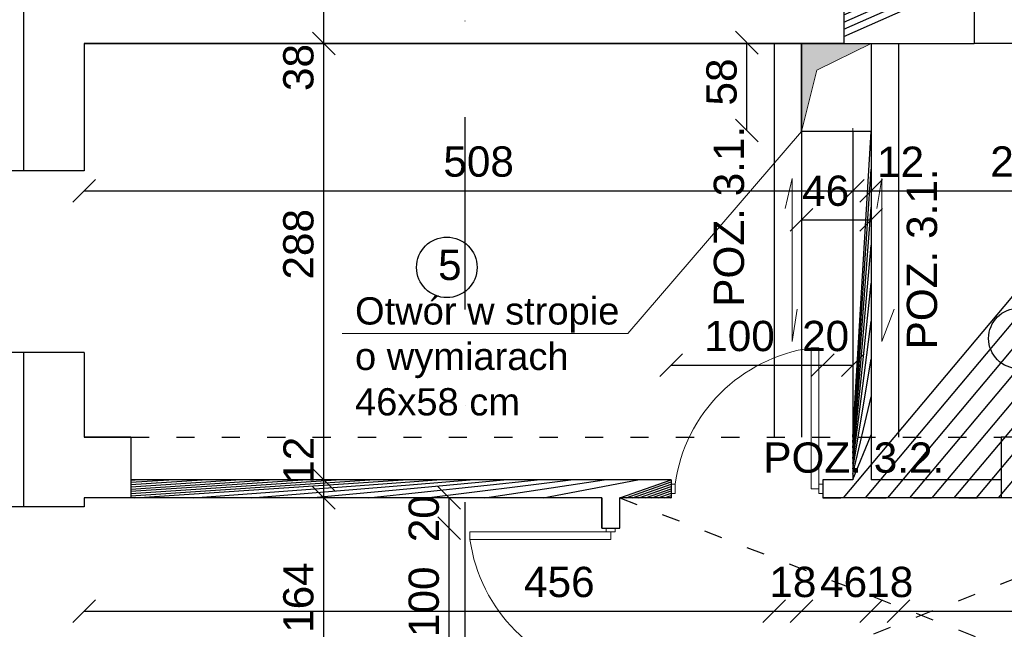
# Model space of a CAD drawing. Header units: millimetres. Extents: x 6528 to 149658, y 3342 to 12852.
# Tile 99 of 122: x 79344 to 79995, y 7573 to 7975. Entities that reach past the tile are written whole.
import ezdxf

# ---------------------------------------------------------------- set-up
doc = ezdxf.new("R2010")
doc.units = ezdxf.units.MM
doc.linetypes.add('ACAD_ISO03W100', pattern=[30, 12, -18])
doc.linetypes.add('DASHDOTX2', pattern=[50.8, 25.4, -12.7, 0, -12.7])
doc.styles.get("Standard").update_dxf_attribs({"font": 'arial.ttf'})
doc.dimstyles.new('ISO-25', dxfattribs={"dimtxt": 2.5, "dimasz": 2.5, "dimexe": 1.25, "dimexo": 0.625, "dimtad": 1, "dimtxsty": 'Standard', "dimcen": 2.5, "dimadec": 0, "dimazin": 0, "dimtfac": 1, "dimtmove": 0, "dimatfit": 3, "dimfxl": 1, "dimarcsym": 0})
pattern_1 = [(45, (-1177784256.190767, -935731374.6151185), (-11.22532015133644, 11.22532015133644), [])]

# ---------------------------------------------------------------- blocks, each defined once
blk = doc.blocks.new('_Oblique')
at = {"color": 0, "linetype": 'ByBlock', "lineweight": -2}
blk.add_line((-0.5, -0.5), (0.5, 0.5), dxfattribs=at)
blk = doc.blocks.new('*D2639')
at = {"color": 0, "lineweight": -2, "transparency": 16777216}
blk.add_line((79545.26251452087, 7959.670604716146), (79545.26251452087, 7997.670606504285), dxfattribs=at)
at = {"layer": 'Defpoints', "color": 0, "transparency": 16777216}
for p in [(79386.85100667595, 7997.670606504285), (79545.26251452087, 7997.670606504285), (79386.85100715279, 7959.670604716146)]:
    blk.add_point(p, dxfattribs=at)
at = {"color": 0, "lineweight": -2, "transparency": 16777216, "xscale": 15, "yscale": 15, "zscale": 15}
for p, rotation in [((79545.26251452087, 7997.670606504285), 90), ((79545.26251452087, 7959.670604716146), 270)]:
    blk.add_blockref('_Oblique', p, dxfattribs=dict(at, rotation=rotation))
at = {"color": 0, "transparency": 16777216, "insert": (79528.56671874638, 7943.811597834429), "char_height": 20, "attachment_point": 5, "rotation": 90}
blk.add_mtext('38', dxfattribs=at)
blk = doc.blocks.new('*D2795')
at = {"color": 0, "lineweight": -2, "transparency": 16777216}
blk.add_line((79545.2625161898, 7671.670604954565), (79545.2625161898, 7959.670609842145), dxfattribs=at)
at = {"layer": 'Defpoints', "color": 0, "transparency": 16777216}
for p in [(79386.85100643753, 7959.670609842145), (79545.2625161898, 7959.670609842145), (79417.85100786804, 7671.670604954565)]:
    blk.add_point(p, dxfattribs=at)
at = {"color": 0, "lineweight": -2, "transparency": 16777216, "xscale": 15, "yscale": 15, "zscale": 15}
for p, rotation in [((79545.2625161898, 7959.670609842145), 90), ((79545.2625161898, 7671.670604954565), 270)]:
    blk.add_blockref('_Oblique', p, dxfattribs=dict(at, rotation=rotation))
at = {"color": 0, "transparency": 16777216, "insert": (79528.56671850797, 7827.087787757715), "char_height": 20, "attachment_point": 5, "rotation": 90}
blk.add_mtext('288', dxfattribs=at)
blk = doc.blocks.new('*D2796')
at = {"color": 0, "lineweight": -2, "transparency": 16777216}
blk.add_line((79545.26251881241, 7659.670604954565), (79545.26251881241, 7671.670610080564), dxfattribs=at)
at = {"layer": 'Defpoints', "color": 0, "transparency": 16777216}
for p in [(79417.85100715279, 7671.670610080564), (79545.26251881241, 7671.670610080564), (79417.85100786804, 7659.670604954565)]:
    blk.add_point(p, dxfattribs=at)
at = {"color": 0, "lineweight": -2, "transparency": 16777216, "xscale": 15, "yscale": 15, "zscale": 15}
for p, rotation in [((79545.26251881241, 7671.670610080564), 90), ((79545.26251881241, 7659.670604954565), 270)]:
    blk.add_blockref('_Oblique', p, dxfattribs=dict(at, rotation=rotation))
at = {"color": 0, "transparency": 16777216, "insert": (79528.56671874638, 7684.49671996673), "char_height": 20, "attachment_point": 5, "rotation": 90}
blk.add_mtext('12', dxfattribs=at)
blk = doc.blocks.new('*D2797')
at = {"color": 0, "lineweight": -2, "transparency": 16777216}
blk.add_line((79545.26252524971, 7495.670604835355), (79545.26252524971, 7659.67060233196), dxfattribs=at)
at = {"layer": 'Defpoints', "color": 0, "transparency": 16777216}
for p in [(79545.26252524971, 7659.67060233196), (79774.85100715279, 7659.67060233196), (79800.85101525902, 7495.670604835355)]:
    blk.add_point(p, dxfattribs=at)
at = {"color": 0, "lineweight": -2, "transparency": 16777216, "xscale": 15, "yscale": 15, "zscale": 15}
for p, rotation in [((79545.26252524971, 7659.67060233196), 90), ((79545.26252524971, 7495.670604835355), 270)]:
    blk.add_blockref('_Oblique', p, dxfattribs=dict(at, rotation=rotation))
at = {"color": 0, "transparency": 16777216, "insert": (79528.56672136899, 7593.863114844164), "char_height": 20, "attachment_point": 5, "rotation": 90}
blk.add_mtext('164', dxfattribs=at)
blk = doc.blocks.new('*D2800')
at = {"color": 0, "lineweight": -2, "transparency": 16777216}
blk.add_line((79628.12750618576, 7639.670605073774), (79628.12750618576, 7659.67060233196), dxfattribs=at)
at = {"layer": 'Defpoints', "color": 0, "transparency": 16777216}
for p in [(79628.12750618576, 7659.67060233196), (79774.85100715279, 7659.67060233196), (79740.85101525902, 7639.670605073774)]:
    blk.add_point(p, dxfattribs=at)
at = {"color": 0, "lineweight": -2, "transparency": 16777216, "xscale": 15, "yscale": 15, "zscale": 15}
for p, rotation in [((79628.12750618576, 7659.67060233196), 90), ((79628.12750618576, 7639.670605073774), 270)]:
    blk.add_blockref('_Oblique', p, dxfattribs=dict(at, rotation=rotation))
at = {"color": 0, "transparency": 16777216, "insert": (79611.43169944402, 7645.920125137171), "char_height": 20, "attachment_point": 5, "rotation": 90}
blk.add_mtext('20', dxfattribs=at)
blk = doc.blocks.new('*D2801')
at = {"color": 0, "lineweight": -2, "transparency": 16777216}
blk.add_line((79628.12750856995, 7539.670605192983), (79628.12750856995, 7639.670605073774), dxfattribs=at)
at = {"layer": 'Defpoints', "color": 0, "transparency": 16777216}
for p in [(79628.12750856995, 7639.670605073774), (79740.85101525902, 7639.670605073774), (79740.85101645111, 7539.670605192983)]:
    blk.add_point(p, dxfattribs=at)
at = {"color": 0, "lineweight": -2, "transparency": 16777216, "xscale": 15, "yscale": 15, "zscale": 15}
for p, rotation in [((79628.12750856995, 7639.670605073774), 90), ((79628.12750856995, 7539.670605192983), 270)]:
    blk.add_blockref('_Oblique', p, dxfattribs=dict(at, rotation=rotation))
at = {"color": 0, "transparency": 16777216, "insert": (79611.43169944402, 7591.089977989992), "char_height": 20, "attachment_point": 5, "rotation": 90}
blk.add_mtext('100', dxfattribs=at)
blk = doc.blocks.new('*D2802')
at = {"color": 0, "lineweight": -2, "transparency": 16777216}
blk.add_line((80098.63732783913, 7819.670605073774), (80098.63732783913, 7959.670609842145), dxfattribs=at)
at = {"layer": 'Defpoints', "color": 0, "transparency": 16777216}
for p in [(79940.2258161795, 7959.670609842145), (80098.63732783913, 7959.670609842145), (80126.85100715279, 7819.670605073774)]:
    blk.add_point(p, dxfattribs=at)
at = {"color": 0, "lineweight": -2, "transparency": 16777216, "xscale": 15, "yscale": 15, "zscale": 15}
for p, rotation in [((80098.63732783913, 7959.670609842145), 90), ((80098.63732783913, 7819.670605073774), 270)]:
    blk.add_blockref('_Oblique', p, dxfattribs=dict(at, rotation=rotation))
at = {"color": 0, "transparency": 16777216, "insert": (80081.94152824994, 7877.590072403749), "char_height": 20, "attachment_point": 5, "rotation": 90}
blk.add_mtext('140', dxfattribs=at)
blk = doc.blocks.new('*D2822')
at = {"color": 0, "lineweight": -2, "transparency": 16777216}
blk.add_line((79386.8510064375, 7862.456740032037), (79894.85100715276, 7862.456740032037), dxfattribs=at)
at = {"layer": 'Defpoints', "color": 0, "transparency": 16777216}
for p in [(79386.8510064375, 7959.670609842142), (79894.85100715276, 7959.670604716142), (79894.85100715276, 7862.456740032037)]:
    blk.add_point(p, dxfattribs=at)
at = {"color": 0, "lineweight": -2, "transparency": 16777216, "xscale": 15, "yscale": 15, "zscale": 15, "rotation": 180}
blk.add_blockref('_Oblique', (79386.8510064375, 7862.456740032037), dxfattribs=at)
at = {"color": 0, "lineweight": -2, "transparency": 16777216, "xscale": 15, "yscale": 15, "zscale": 15}
blk.add_blockref('_Oblique', (79894.85100715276, 7862.456740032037), dxfattribs=at)
at = {"color": 0, "transparency": 16777216, "insert": (79647.55573837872, 7881.600523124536), "char_height": 20, "attachment_point": 5}
blk.add_mtext('508', dxfattribs=at)
blk = doc.blocks.new('*D2823')
at = {"color": 0, "lineweight": -2, "transparency": 16777216}
blk.add_line((79894.85100667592, 7862.456740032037), (79906.85100715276, 7862.456740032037), dxfattribs=at)
at = {"layer": 'Defpoints', "color": 0, "transparency": 16777216}
for p in [(79894.85100667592, 7959.670609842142), (79906.85100715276, 7959.670605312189), (79906.85100715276, 7862.456740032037)]:
    blk.add_point(p, dxfattribs=at)
at = {"color": 0, "lineweight": -2, "transparency": 16777216, "xscale": 15, "yscale": 15, "zscale": 15, "rotation": 180}
blk.add_blockref('_Oblique', (79894.85100667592, 7862.456740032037), dxfattribs=at)
at = {"color": 0, "lineweight": -2, "transparency": 16777216, "xscale": 15, "yscale": 15, "zscale": 15}
blk.add_blockref('_Oblique', (79906.85100715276, 7862.456740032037), dxfattribs=at)
at = {"color": 0, "transparency": 16777216, "insert": (79926.32995240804, 7881.600523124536), "char_height": 20, "attachment_point": 5}
blk.add_mtext('12', dxfattribs=at)
blk = doc.blocks.new('*D2824')
at = {"color": 0, "lineweight": -2, "transparency": 16777216}
blk.add_line((79906.85100715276, 7862.456740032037), (80126.85100715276, 7862.456740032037), dxfattribs=at)
at = {"layer": 'Defpoints', "color": 0, "transparency": 16777216}
for p in [(79906.85100715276, 7959.670609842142), (80126.85100715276, 7959.670604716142), (80126.85100715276, 7862.456740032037)]:
    blk.add_point(p, dxfattribs=at)
at = {"color": 0, "lineweight": -2, "transparency": 16777216, "xscale": 15, "yscale": 15, "zscale": 15, "rotation": 180}
blk.add_blockref('_Oblique', (79906.85100715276, 7862.456740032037), dxfattribs=at)
at = {"color": 0, "lineweight": -2, "transparency": 16777216, "xscale": 15, "yscale": 15, "zscale": 15}
blk.add_blockref('_Oblique', (80126.85100715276, 7862.456740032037), dxfattribs=at)
at = {"color": 0, "transparency": 16777216, "insert": (80008.8938366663, 7881.600523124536), "char_height": 20, "attachment_point": 5}
blk.add_mtext('220', dxfattribs=at)
blk = doc.blocks.new('*D2848')
at = {"color": 0, "lineweight": -2, "transparency": 16777216}
blk.add_line((79874.85100715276, 7747.283612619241), (79894.85100715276, 7747.283612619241), dxfattribs=at)
at = {"layer": 'Defpoints', "color": 0, "transparency": 16777216}
for p in [(79894.85100715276, 7747.283612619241), (79874.85100715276, 7628.036693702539), (79894.85100715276, 7628.036693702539)]:
    blk.add_point(p, dxfattribs=at)
at = {"color": 0, "lineweight": -2, "transparency": 16777216, "xscale": 15, "yscale": 15, "zscale": 15, "rotation": 180}
blk.add_blockref('_Oblique', (79874.85100715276, 7747.283612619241), dxfattribs=at)
at = {"color": 0, "lineweight": -2, "transparency": 16777216, "xscale": 15, "yscale": 15, "zscale": 15}
blk.add_blockref('_Oblique', (79894.85100715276, 7747.283612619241), dxfattribs=at)
at = {"color": 0, "transparency": 16777216, "insert": (79876.80512349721, 7766.42739571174), "char_height": 20, "attachment_point": 5}
blk.add_mtext('20', dxfattribs=at)
blk = doc.blocks.new('*D2849')
at = {"color": 0, "lineweight": -2, "transparency": 16777216}
blk.add_line((79774.85100715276, 7747.283612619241), (79874.85100715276, 7747.283612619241), dxfattribs=at)
at = {"layer": 'Defpoints', "color": 0, "transparency": 16777216}
for p in [(79874.85100715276, 7747.283612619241), (79774.85100715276, 7628.036693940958), (79874.85100715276, 7628.036693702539)]:
    blk.add_point(p, dxfattribs=at)
at = {"color": 0, "lineweight": -2, "transparency": 16777216, "xscale": 15, "yscale": 15, "zscale": 15, "rotation": 180}
blk.add_blockref('_Oblique', (79774.85100715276, 7747.283612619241), dxfattribs=at)
at = {"color": 0, "lineweight": -2, "transparency": 16777216, "xscale": 15, "yscale": 15, "zscale": 15}
blk.add_blockref('_Oblique', (79874.85100715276, 7747.283612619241), dxfattribs=at)
at = {"color": 0, "transparency": 16777216, "insert": (79819.92092721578, 7766.42739571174), "char_height": 20, "attachment_point": 5}
blk.add_mtext('100', dxfattribs=at)
blk = doc.blocks.new('*D3022')
at = {"color": 0, "lineweight": -2, "transparency": 16777216}
blk.add_line((79824.83831350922, 7902.221806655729), (79824.83831350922, 7960.221806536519), dxfattribs=at)
at = {"layer": 'Defpoints', "color": 0, "transparency": 16777216}
for p in [(79824.83831350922, 7960.221806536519), (79903.40655510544, 7960.22180653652), (79860.8510073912, 7902.221806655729)]:
    blk.add_point(p, dxfattribs=at)
at = {"color": 0, "lineweight": -2, "transparency": 16777216, "xscale": 15, "yscale": 15, "zscale": 15}
for p, rotation in [((79824.83831350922, 7960.221806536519), 90), ((79824.83831350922, 7902.221806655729), 270)]:
    blk.add_blockref('_Oblique', p, dxfattribs=dict(at, rotation=rotation))
at = {"color": 0, "transparency": 16777216, "insert": (79808.14249627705, 7934.232429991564), "char_height": 20, "attachment_point": 5, "rotation": 90}
blk.add_mtext('58', dxfattribs=at)
blk = doc.blocks.new('*D3023')
at = {"color": 0, "lineweight": -2, "transparency": 16777216}
blk.add_line((79860.85100739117, 7843.18643654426), (79906.85100715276, 7843.18643654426), dxfattribs=at)
at = {"layer": 'Defpoints', "color": 0, "transparency": 16777216}
for p in [(79906.85100715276, 7959.670604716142), (79860.85100739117, 7901.670604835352), (79906.85100715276, 7843.18643654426)]:
    blk.add_point(p, dxfattribs=at)
at = {"color": 0, "lineweight": -2, "transparency": 16777216, "xscale": 15, "yscale": 15, "zscale": 15, "rotation": 180}
blk.add_blockref('_Oblique', (79860.85100739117, 7843.18643654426), dxfattribs=at)
at = {"color": 0, "lineweight": -2, "transparency": 16777216, "xscale": 15, "yscale": 15, "zscale": 15}
blk.add_blockref('_Oblique', (79906.85100715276, 7843.18643654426), dxfattribs=at)
at = {"color": 0, "transparency": 16777216, "insert": (79876.80512349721, 7862.330219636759), "char_height": 20, "attachment_point": 5}
blk.add_mtext('46', dxfattribs=at)
blk = doc.blocks.new('*D3040')
at = {"color": 0, "lineweight": -2, "transparency": 16777216}
blk.add_line((79386.8510064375, 7584.899535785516), (79842.85100739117, 7584.899535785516), dxfattribs=at)
at = {"layer": 'Defpoints', "color": 0, "transparency": 16777216}
for p in [(79842.85100739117, 7699.670604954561), (79386.8510064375, 7653.670604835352), (79842.85100739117, 7584.899535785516)]:
    blk.add_point(p, dxfattribs=at)
at = {"color": 0, "lineweight": -2, "transparency": 16777216, "xscale": 15, "yscale": 15, "zscale": 15, "rotation": 180}
blk.add_blockref('_Oblique', (79386.8510064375, 7584.899535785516), dxfattribs=at)
at = {"color": 0, "lineweight": -2, "transparency": 16777216, "xscale": 15, "yscale": 15, "zscale": 15}
blk.add_blockref('_Oblique', (79842.85100739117, 7584.899535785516), dxfattribs=at)
at = {"color": 0, "transparency": 16777216, "insert": (79700.87103073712, 7604.043318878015), "char_height": 20, "attachment_point": 5}
blk.add_mtext('456', dxfattribs=at)
blk = doc.blocks.new('*D3041')
at = {"color": 0, "lineweight": -2, "transparency": 16777216}
blk.add_line((79842.85100739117, 7584.899535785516), (79860.85100739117, 7584.899535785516), dxfattribs=at)
at = {"layer": 'Defpoints', "color": 0, "transparency": 16777216}
for p in [(79842.85100739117, 7699.670604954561), (79860.85100739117, 7699.670604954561), (79860.85100739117, 7584.899535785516)]:
    blk.add_point(p, dxfattribs=at)
at = {"color": 0, "lineweight": -2, "transparency": 16777216, "xscale": 15, "yscale": 15, "zscale": 15, "rotation": 180}
blk.add_blockref('_Oblique', (79842.85100739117, 7584.899535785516), dxfattribs=at)
at = {"color": 0, "lineweight": -2, "transparency": 16777216, "xscale": 15, "yscale": 15, "zscale": 15}
blk.add_blockref('_Oblique', (79860.85100739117, 7584.899535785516), dxfattribs=at)
at = {"color": 0, "transparency": 16777216, "insert": (79855.17412750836, 7604.043318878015), "char_height": 20, "attachment_point": 5}
blk.add_mtext('18', dxfattribs=at)
blk = doc.blocks.new('*D3042')
at = {"color": 0, "lineweight": -2, "transparency": 16777216}
blk.add_line((79860.85100739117, 7584.899535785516), (79906.85100691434, 7584.899535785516), dxfattribs=at)
at = {"layer": 'Defpoints', "color": 0, "transparency": 16777216}
for p in [(79860.85100739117, 7699.670604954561), (79906.85100691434, 7699.67060507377), (79906.85100691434, 7584.899535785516)]:
    blk.add_point(p, dxfattribs=at)
at = {"color": 0, "lineweight": -2, "transparency": 16777216, "xscale": 15, "yscale": 15, "zscale": 15, "rotation": 180}
blk.add_blockref('_Oblique', (79860.85100739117, 7584.899535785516), dxfattribs=at)
at = {"color": 0, "lineweight": -2, "transparency": 16777216, "xscale": 15, "yscale": 15, "zscale": 15}
blk.add_blockref('_Oblique', (79906.85100691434, 7584.899535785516), dxfattribs=at)
at = {"color": 0, "transparency": 16777216, "insert": (79888.68455283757, 7604.043318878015), "char_height": 20, "attachment_point": 5}
blk.add_mtext('46', dxfattribs=at)
blk = doc.blocks.new('*D3043')
at = {"color": 0, "lineweight": -2, "transparency": 16777216}
blk.add_line((79906.85100691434, 7584.899535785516), (79924.85100691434, 7584.899535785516), dxfattribs=at)
at = {"layer": 'Defpoints', "color": 0, "transparency": 16777216}
for p in [(79906.85100691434, 7699.670604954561), (79924.85100691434, 7699.670604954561), (79924.85100691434, 7584.899535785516)]:
    blk.add_point(p, dxfattribs=at)
at = {"color": 0, "lineweight": -2, "transparency": 16777216, "xscale": 15, "yscale": 15, "zscale": 15, "rotation": 180}
blk.add_blockref('_Oblique', (79906.85100691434, 7584.899535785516), dxfattribs=at)
at = {"color": 0, "lineweight": -2, "transparency": 16777216, "xscale": 15, "yscale": 15, "zscale": 15}
blk.add_blockref('_Oblique', (79924.85100691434, 7584.899535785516), dxfattribs=at)
at = {"color": 0, "transparency": 16777216, "insert": (79919.17412703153, 7604.043318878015), "char_height": 20, "attachment_point": 5}
blk.add_mtext('18', dxfattribs=at)
blk = doc.blocks.new('*D3044')
at = {"color": 0, "lineweight": -2, "transparency": 16777216}
blk.add_line((79924.85100691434, 7584.899535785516), (80210.85100715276, 7584.899535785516), dxfattribs=at)
at = {"layer": 'Defpoints', "color": 0, "transparency": 16777216}
for p in [(79924.85100691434, 7699.670604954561), (80210.85100715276, 7699.670604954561), (80210.85100715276, 7584.899535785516)]:
    blk.add_point(p, dxfattribs=at)
at = {"color": 0, "lineweight": -2, "transparency": 16777216, "xscale": 15, "yscale": 15, "zscale": 15, "rotation": 180}
blk.add_blockref('_Oblique', (79924.85100691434, 7584.899535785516), dxfattribs=at)
at = {"color": 0, "lineweight": -2, "transparency": 16777216, "xscale": 15, "yscale": 15, "zscale": 15}
blk.add_blockref('_Oblique', (80210.85100715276, 7584.899535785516), dxfattribs=at)
at = {"color": 0, "transparency": 16777216, "insert": (80037.58697455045, 7604.043318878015), "char_height": 20, "attachment_point": 5}
blk.add_mtext('286', dxfattribs=at)

msp = doc.modelspace()

# ---------------------------------------------------------------- hatches: boundary and pattern name
h = msp.add_hatch()
h.set_pattern_fill('ANSI31', color=256, scale=5)
h.set_pattern_definition(pattern_1)
h.paths.add_polyline_path([(79974.85100715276, 8027.67060519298), (79888.85100715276, 8027.67060519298), (79888.85100715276, 8002.670605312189), (79974.85100715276, 8002.670605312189)])
h.paths.add_polyline_path([(79974.85100715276, 7997.670604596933), (79974.85100691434, 7997.670604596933), (79888.85100715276, 7997.67060507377), (79888.85100715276, 7959.670605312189), (79974.85100715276, 7959.670605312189)])
h.paths.add_polyline_path([(79974.85100715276, 8002.670604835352), (79974.85100691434, 8002.670604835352), (79888.85100715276, 8002.670605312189), (79888.85100715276, 7997.67060507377), (79974.85100715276, 7997.67060507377)])
h = msp.add_hatch()
h.set_pattern_fill('ANSI31', color=256, scale=5)
h.set_pattern_definition(pattern_1)
h.paths.add_polyline_path([(79774.85100715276, 7671.67060519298), (79417.85100715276, 7671.670604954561), (79417.85100715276, 7659.670604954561), (79728.85101525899, 7659.67060507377), (79728.85101525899, 7639.670604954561), (79740.85101525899, 7639.67060507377), (79740.85101525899, 7659.670604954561), (79774.85100715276, 7659.670604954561)])
edge = h.paths.add_edge_path()
edge.add_line((79992.85100715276, 7671.670604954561), (79950.5078403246, 7671.670604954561))
edge.add_arc((79948.9562494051, 7671.670602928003), 1.551590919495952, -180.00007923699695, 7.483494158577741e-05, ccw=False)
edge.add_line((79947.40465848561, 7671.67060507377), (79906.85100715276, 7671.67060507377))
edge.add_line((79906.85100715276, 7671.67060507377), (79906.85100715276, 7699.670604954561))
edge.add_line((79906.85100715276, 7699.670604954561), (79894.85100715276, 7699.670604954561))
edge.add_line((79894.85100715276, 7699.670604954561), (79894.85100715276, 7671.670604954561))
edge.add_line((79894.85100715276, 7671.670604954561), (79874.85100715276, 7671.670604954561))
edge.add_line((79874.85100715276, 7671.670604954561), (79874.85100715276, 7659.670604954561))
edge.add_line((79874.85100715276, 7659.670604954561), (79992.85100715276, 7659.670604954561))
edge.add_line((79992.85100715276, 7659.670604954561), (79992.85100715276, 7671.670604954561))
h.paths.add_polyline_path([(79906.85100715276, 7901.670604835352), (79894.85100715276, 7901.670604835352), (79894.85100715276, 7699.670604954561), (79906.85100715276, 7699.670604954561)])
h.paths.add_polyline_path([(80138.85100715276, 7959.670604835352), (80138.85100691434, 7959.670604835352), (80126.85100715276, 7959.670604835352), (80126.85100739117, 7819.67060507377), (80138.85100715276, 7819.67060507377)])
h.paths.add_polyline_path([(80138.85100715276, 7719.67060507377), (80126.85100739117, 7719.67060507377), (80126.85100715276, 7699.670604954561), (80138.85100715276, 7699.670604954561)])
h.paths.add_polyline_path([(80410.85100691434, 7959.670604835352), (80398.85100691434, 7959.670604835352), (80398.85100691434, 7942.170606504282), (80410.85100691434, 7942.170606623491)])
h.paths.add_polyline_path([(80712.85100691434, 7859.67060841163), (80700.85100691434, 7859.67060841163), (80700.85100691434, 7824.67060507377), (80572.85100691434, 7824.670604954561), (80572.85100691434, 7847.170606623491), (80560.85100691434, 7847.170606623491), (80560.85100691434, 7824.670604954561), (80481.05933563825, 7824.670604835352), (80481.05933563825, 7824.670604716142), (80436.57764356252, 7824.670604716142), (80410.85100715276, 7824.670604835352), (80410.85100715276, 7842.170606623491), (80398.85100715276, 7842.170606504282), (80398.85100715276, 7792.170604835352), (80410.85100691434, 7792.170604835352), (80410.85100691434, 7812.670604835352), (80560.85100691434, 7812.67060507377), (80560.85100691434, 7787.170604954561), (80572.85100691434, 7787.170604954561), (80572.85100691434, 7812.67060507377), (80700.85100691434, 7812.67060507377), (80700.85100715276, 7699.670604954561), (80712.85100715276, 7699.670604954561)])
h.paths.add_polyline_path([(80572.85100691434, 7959.670604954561), (80560.85100691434, 7959.670604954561), (80560.85100691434, 7937.170606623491), (80572.85100691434, 7937.170606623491)])
h.paths.add_polyline_path([(80652.85100715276, 7671.670604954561), (80572.85100715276, 7671.670604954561), (80572.85100691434, 7697.170604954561), (80560.85100715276, 7697.170604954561), (80560.85100715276, 7671.670604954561), (80481.05933587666, 7671.670604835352), (80481.05933587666, 7671.670604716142), (80436.57764380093, 7671.670604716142), (80410.85100715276, 7671.670604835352), (80410.85100715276, 7692.170604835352), (80398.85100715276, 7692.170604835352), (80398.85100715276, 7659.670604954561), (80652.85100715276, 7659.670604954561)])
h.paths.add_polyline_path([(80725.85100715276, 7671.670604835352), (80712.85100715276, 7671.670604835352), (80712.85100715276, 7659.670604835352), (80725.85100715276, 7659.670604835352)])
h.paths.add_polyline_path([(81109.85100715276, 7671.670604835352), (80825.85100715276, 7671.670604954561), (80825.85100715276, 7659.670604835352), (80838.85100715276, 7659.670604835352), (80838.85100715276, 7639.670604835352), (80850.85100715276, 7639.670604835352), (80850.85100715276, 7659.670604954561), (81109.85100715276, 7659.670604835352)])
at = {"lineweight": 20}
h = msp.add_hatch(color=1, dxfattribs=at)
h.set_gradient(color2=(0, 0, 0), tint=1)
h.paths.add_polyline_path([(79894.85100715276, 7953.777636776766), (79894.85100715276, 7959.670604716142), (79874.85100715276, 7959.670604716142), (79860.85100739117, 7959.670604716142), (79860.85100739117, 7901.670605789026), (79871.08182780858, 7942.105052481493)])
h.paths.add_polyline_path([(79894.85100715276, 7959.670605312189), (79894.85100715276, 7953.777636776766), (79906.85100834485, 7959.670605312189)])

# ---------------------------------------------------------------- linework, layer by layer
at = {"linetype": 'DASHDOTX2', "lineweight": 30, "ltscale": 5}
msp.add_line((79638.67173950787, 6513.506899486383), (79638.67173950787, 9455.098735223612), dxfattribs=at)
at = {"lineweight": 30}
for p, q in [((79888.85100715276, 8027.670604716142), (79888.85100715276, 7959.670604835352)), ((79974.85100715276, 8027.670604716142), (79974.85100715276, 7959.670604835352)), ((79346.85100691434, 7997.670604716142), (79346.85100691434, 7875.670604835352)), ((79386.85100715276, 7959.670604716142), (79386.85100715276, 7875.670604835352)), ((79888.85100715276, 7959.670604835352), (79386.85100691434, 7959.670604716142)), ((79860.85100739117, 7901.670604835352), (79860.85100739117, 7959.670604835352)), ((79888.85100715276, 7959.670605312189), (79974.85100715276, 7959.670605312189)), ((79906.85100715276, 7959.670609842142), (79906.85100715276, 7671.670604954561)), ((80516.85100691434, 7959.670604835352), (79974.85100691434, 7959.670604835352)), ((79906.85100715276, 7901.670604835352), (79860.85100715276, 7901.670604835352)), ((79894.85100715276, 7901.670604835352), (79894.85100715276, 7671.670604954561)), ((79386.85100691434, 7875.670604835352), (79301.85100715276, 7875.670604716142)), ((79386.85100691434, 7755.670604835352), (79301.85100715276, 7755.670604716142)), ((79346.85100691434, 7755.670604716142), (79346.85100691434, 7653.670604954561)), ((79386.85100715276, 7755.670604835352), (79386.85100715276, 7699.670604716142)), ((79417.85100739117, 7699.670604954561), (79386.85100715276, 7699.670604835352)), ((79417.85100715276, 7699.670604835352), (79417.85100715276, 7659.670604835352)), ((80222.85100715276, 7699.670604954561), (79992.85100715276, 7699.670604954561)), ((79992.85100715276, 7699.670604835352), (79992.85100715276, 7659.670604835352)), ((79774.85100715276, 7671.67060519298), (79417.85100786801, 7671.670604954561)), ((79774.85100715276, 7671.670604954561), (79774.85100715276, 7659.670604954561)), ((79894.85100715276, 7671.67060507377), (79874.85100715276, 7671.67060519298)), ((79874.85100715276, 7671.670604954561), (79874.85100715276, 7659.670604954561)), ((79992.85100715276, 7671.670604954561), (79906.85100715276, 7671.67060507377)), ((79386.85100715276, 7659.670604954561), (79386.85100715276, 7653.670604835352)), ((79417.85100739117, 7659.670604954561), (79386.85100715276, 7659.670604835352)), ((79728.85101525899, 7659.67060507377), (79417.85100786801, 7659.670604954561)), ((79728.85101525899, 7639.670604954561), (79728.85101525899, 7659.670604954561)), ((79740.85101525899, 7639.67060507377), (79740.85101525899, 7659.670604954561)), ((79774.85100715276, 7659.670604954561), (79740.85101525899, 7659.670604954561)), ((79992.85100715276, 7659.670604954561), (79874.85100715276, 7659.670604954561)), ((80222.85100715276, 7659.670604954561), (79992.85100715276, 7659.670604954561)), ((79386.85100691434, 7653.670604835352), (79301.85100715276, 7653.670604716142)), ((79728.85101525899, 7639.670604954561), (79740.85101525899, 7639.67060507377))]:
    msp.add_line(p, q, dxfattribs=at)
for p, q in [((79386.85100715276, 7959.670604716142), (79894.85100715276, 7959.670604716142)), ((79386.85100715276, 7699.670604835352), (79417.85100715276, 7699.670604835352)), ((79894.85100715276, 7671.670604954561), (79874.85100715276, 7671.670604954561)), ((79874.85100715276, 7668.670604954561), (79874.85100715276, 7662.670604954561)), ((79728.85101525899, 7659.670604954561), (79728.85101525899, 7639.670604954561)), ((79731.85101525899, 7639.670604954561), (79737.85101525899, 7639.670604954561))]:
    msp.add_line(p, q)
at = {"color": 1, "lineweight": 30}
for p, q in [((79842.85100739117, 7959.670604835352), (79842.85100739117, 7699.67060507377)), ((79860.85100739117, 7959.670604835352), (79860.85100739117, 7699.67060507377)), ((79906.85100691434, 7959.670604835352), (79906.85100691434, 7699.67060507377)), ((79924.85100691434, 7959.670604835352), (79924.85100691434, 7699.67060507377))]:
    msp.add_line(p, q, dxfattribs=at)
at = {"lineweight": 20}
for p, q in [((79871.08182780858, 7942.105052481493), (79906.85100715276, 7959.670604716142)), ((79894.85100715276, 7959.670604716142), (79874.85100715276, 7959.670604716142)), ((79860.85100715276, 7901.670604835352), (79871.08182780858, 7942.105052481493)), ((79894.85100715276, 7901.670604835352), (79894.85100715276, 7903.670604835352)), ((79746.07641713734, 7768.158635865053), (79860.85100715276, 7901.670604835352)), ((79557.40031211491, 7768.158635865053), (79746.07641713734, 7768.158635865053)), ((79872.35100715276, 7758.670604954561), (79867.35100715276, 7758.670604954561)), ((79867.35100715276, 7758.670604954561), (79867.35100715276, 7665.670604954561)), ((79872.35100715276, 7668.670604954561), (79872.35100715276, 7758.670604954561)), ((79777.35100715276, 7668.670604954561), (79774.85100715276, 7668.670604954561)), ((79777.35100715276, 7665.670604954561), (79777.35100715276, 7668.670604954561)), ((79777.35100715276, 7665.670604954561), (79777.35100715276, 7662.670604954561)), ((79872.35100715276, 7665.670604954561), (79867.35100715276, 7665.670604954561)), ((79872.35100715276, 7665.670604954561), (79872.35100715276, 7668.670604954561)), ((79872.35100715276, 7668.670604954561), (79874.85100715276, 7668.670604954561)), ((79872.35100715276, 7665.670604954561), (79872.35100715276, 7662.670604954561)), ((79777.35100715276, 7662.670604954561), (79774.85100715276, 7662.670604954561)), ((79872.35100715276, 7662.670604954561), (79874.85100715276, 7662.670604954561)), ((79731.85101525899, 7637.170604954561), (79641.85101525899, 7637.170604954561)), ((79641.85101525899, 7637.170604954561), (79641.85101525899, 7632.170604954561)), ((79731.85101525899, 7637.170604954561), (79731.85101525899, 7639.670604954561)), ((79734.85101525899, 7637.170604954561), (79731.85101525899, 7637.170604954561)), ((79734.85101525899, 7637.170604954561), (79734.85101525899, 7632.170604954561)), ((79734.85101525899, 7637.170604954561), (79737.85101525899, 7637.170604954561)), ((79737.85101525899, 7637.170604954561), (79737.85101525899, 7639.670604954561)), ((79641.85101525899, 7632.170604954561), (79734.85101525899, 7632.170604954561))]:
    msp.add_line(p, q, dxfattribs=at)
at = {"color": 1, "lineweight": 20}
for p, q in [((79850.05536573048, 7850.823757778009), (79854.60409562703, 7870.629362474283)), ((79854.60409562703, 7870.629362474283), (79854.60409562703, 7762.940494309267)), ((79910.5558676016, 7850.8237576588), (79913.98626177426, 7870.629362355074)), ((79913.98626177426, 7870.629362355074), (79913.98626177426, 7762.940494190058)), ((79854.60409562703, 7762.940494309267), (79857.90106051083, 7784.31774390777)), ((79913.98626177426, 7762.940494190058), (79922.17415278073, 7784.317743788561))]:
    msp.add_line(p, q, dxfattribs=at)
at = {"linetype": 'ACAD_ISO03W100', "lineweight": 30}
for p, q in [((79417.85100739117, 7699.670604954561), (79992.85100715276, 7699.670604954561)), ((79874.85100715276, 7659.670604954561), (79992.8510076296, 7659.670604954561))]:
    msp.add_line(p, q, dxfattribs=at)
at = {"linetype": 'ACAD_ISO03W100'}
for p, q in [((79740.85101525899, 7504.670604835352), (80138.85101525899, 7659.670604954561)), ((79740.85101525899, 7659.670604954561), (80138.85101525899, 7504.670604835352))]:
    msp.add_line(p, q, dxfattribs=at)
for centre in [(79626.52631299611, 7811.879067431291), (80004.4992257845, 7764.985063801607)]:
    msp.add_circle(centre, 20)
at = {"lineweight": 20}
for centre, radius, start, end in [((79881.94246308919, 7654.079150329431), 105.6043691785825, 97.94200749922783, 172.0579857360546), ((79746.44246404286, 7646.762059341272), 105.6043631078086, 187.9420074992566, 262.0580060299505)]:
    msp.add_arc(centre, radius, start, end, dxfattribs=at)

# ---------------------------------------------------------------- texts
at = {"color": 140, "char_height": 20, "attachment_point": 1, "rotation": 90}
for insert in [(79802.88368003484, 7785.850623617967), (79930.43694679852, 7757.702785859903)]:
    msp.add_mtext_dynamic_manual_height_columns('POZ. 3.1.', width=221.7822774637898, gutter_width=12.5, heights=[0], dxfattribs=dict(at, insert=insert))
at = {"attachment_point": 1}
for s, width, insert, char_height in [('5', 68.36028754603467, (79620.76849882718, 7823.502960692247), 20), ('Otwór w stropie o wymiarach 46x58 cm', 179.1504565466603, (79565.89405243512, 7792.127604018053), 18), ('\\pi3.916;ścianka szklana \\P\\pi10.89929;aluminiowa do \\P\\pi50.55822;pełnej \\P\\pi30.10972;wysokości', 154.2201257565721, (78770.72526519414, 7686.191768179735), 15)]:
    msp.add_mtext_dynamic_manual_height_columns(s, width=width, gutter_width=12.5, heights=[0], dxfattribs=dict(at, insert=insert, char_height=char_height))
at = {"color": 140, "insert": (79835.654748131, 7696.277252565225), "char_height": 20, "attachment_point": 1}
msp.add_mtext_dynamic_manual_height_columns('POZ. 3.2.', width=221.7822774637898, gutter_width=12.5, heights=[0], dxfattribs=at)

# ---------------------------------------------------------------- dimensions: what is measured, and where the dimension line sits
for base, p1, p2, picture, middle in [((79545.26251452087, 7997.670606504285), (79386.85100715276, 7959.670604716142), (79386.85100667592, 7997.670606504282), '*D2639', (79528.56671874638, 7943.811597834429)), ((79545.2625161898, 7959.670609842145), (79417.85100786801, 7671.670604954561), (79386.8510064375, 7959.670609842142), '*D2795', (79528.56671850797, 7827.087787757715)), ((79824.83831350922, 7960.221806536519), (79860.85100739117, 7902.221806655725), (79903.40655510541, 7960.221806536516), '*D3022', (79808.14249627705, 7934.232429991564)), ((80098.63732783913, 7959.670609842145), (80126.85100715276, 7819.67060507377), (79940.22581617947, 7959.670609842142), '*D2802', (80081.94152824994, 7877.590072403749)), ((79545.26251881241, 7671.670610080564), (79417.85100786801, 7659.670604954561), (79417.85100715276, 7671.67061008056), '*D2796', (79528.56671874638, 7684.49671996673)), ((79545.26252524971, 7659.67060233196), (79800.85101525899, 7495.670604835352), (79774.85100715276, 7659.670602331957), '*D2797', (79528.56672136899, 7593.863114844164)), ((79628.12750618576, 7659.67060233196), (79740.85101525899, 7639.67060507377), (79774.85100715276, 7659.670602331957), '*D2800', (79611.43169944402, 7645.920125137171)), ((79628.12750856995, 7639.670605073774), (79740.85101645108, 7539.67060519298), (79740.85101525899, 7639.67060507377), '*D2801', (79611.43169944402, 7591.089977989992))]:
    dim = msp.add_linear_dim(base=base, p1=p1, p2=p2, angle=90, dimstyle='ISO-25', override={"dimtxt": 20, "dimasz": 15, "dimblk1": 'Oblique', "dimblk2": 'Oblique', "dimsah": 1, "dimse1": 1, "dimse2": 1, "dimtmove": 2})
    dim.commit()
    dim.dimension.update_dxf_attribs({"geometry": picture, "text_midpoint": middle, "dimtype": 160})
for base, p1, p2, picture, middle in [((79894.85100715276, 7862.456740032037), (79386.8510064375, 7959.670609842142), (79894.85100715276, 7959.670604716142), '*D2822', (79647.55573837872, 7881.600523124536)), ((79906.85100715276, 7843.18643654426), (79860.85100739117, 7901.670604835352), (79906.85100715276, 7959.670604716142), '*D3023', (79876.80512349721, 7862.330219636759)), ((79906.85100715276, 7862.456740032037), (79894.85100667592, 7959.670609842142), (79906.85100715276, 7959.670605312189), '*D2823', (79926.32995240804, 7881.600523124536)), ((80126.85100715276, 7862.456740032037), (79906.85100715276, 7959.670609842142), (80126.85100715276, 7959.670604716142), '*D2824', (80008.8938366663, 7881.600523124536)), ((79874.85100715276, 7747.283612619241), (79774.85100715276, 7628.036693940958), (79874.85100715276, 7628.036693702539), '*D2849', (79819.92092721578, 7766.42739571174)), ((79894.85100715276, 7747.283612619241), (79874.85100715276, 7628.036693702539), (79894.85100715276, 7628.036693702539), '*D2848', (79876.80512349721, 7766.42739571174)), ((79842.85100739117, 7584.899535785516), (79386.8510064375, 7653.670604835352), (79842.85100739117, 7699.670604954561), '*D3040', (79700.87103073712, 7604.043318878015)), ((79860.85100739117, 7584.899535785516), (79842.85100739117, 7699.670604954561), (79860.85100739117, 7699.670604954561), '*D3041', (79855.17412750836, 7604.043318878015)), ((79906.85100691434, 7584.899535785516), (79860.85100739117, 7699.670604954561), (79906.85100691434, 7699.67060507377), '*D3042', (79888.68455283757, 7604.043318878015)), ((79924.85100691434, 7584.899535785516), (79906.85100691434, 7699.670604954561), (79924.85100691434, 7699.670604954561), '*D3043', (79919.17412703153, 7604.043318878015)), ((80210.85100715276, 7584.899535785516), (79924.85100691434, 7699.670604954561), (80210.85100715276, 7699.670604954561), '*D3044', (80037.58697455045, 7604.043318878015))]:
    dim = msp.add_linear_dim(base=base, p1=p1, p2=p2, dimstyle='ISO-25', override={"dimtxt": 20, "dimasz": 15, "dimblk1": 'Oblique', "dimblk2": 'Oblique', "dimsah": 1, "dimse1": 1, "dimse2": 1, "dimtmove": 2})
    dim.commit()
    dim.dimension.update_dxf_attribs({"geometry": picture, "text_midpoint": middle, "dimtype": 160})

doc.saveas('drawing.dxf')
